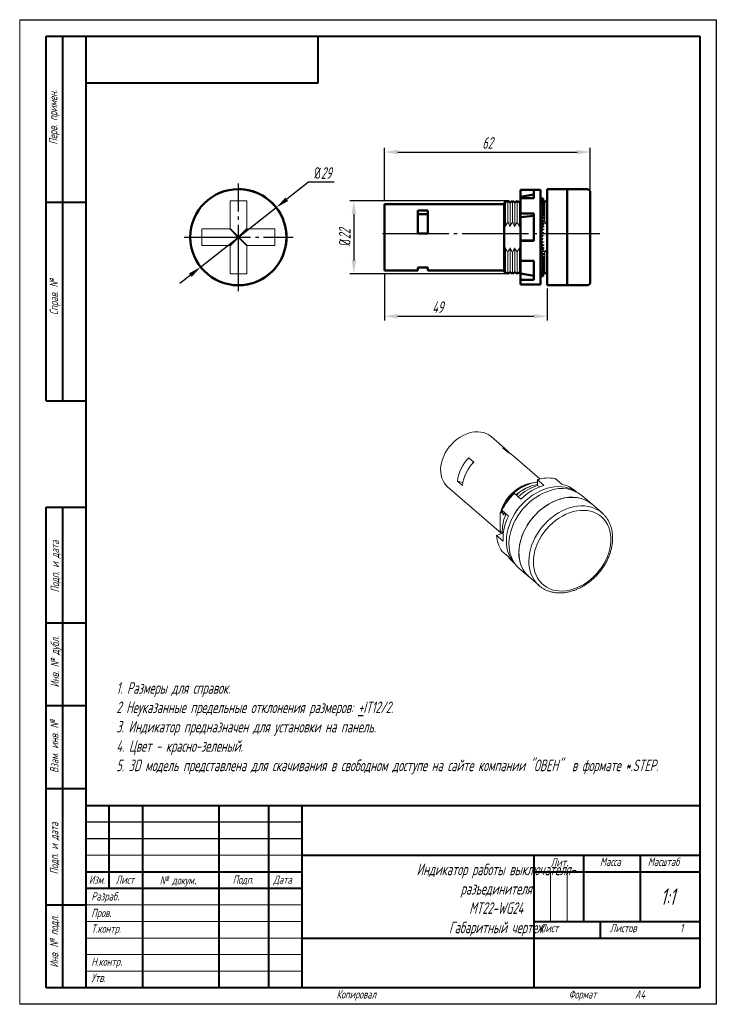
# Model space of a CAD drawing. Header units: millimetres. Extents: x 2381 to 2591, y 1129 to 1426.
import ezdxf

# ---------------------------------------------------------------- set-up
doc = ezdxf.new("R2010")
doc.units = ezdxf.units.MM
doc.linetypes.add('ГОСТ 2.303 5', pattern=[24, 20, -1.5, 1, -1.5])
for name, color, linetype, lineweight in [('text', 7, 'Continuous', 25), ('Оси', 1, 'ГОСТ 2.303 5', 25), ('Основной', 5, 'Continuous', 50), ('РАЗМЕРЫ', 7, 'Continuous', 25), ('ФОРМАТ', 7, 'Continuous', 25), ('ФОРМАТ @ 1', 7, 'Continuous', 25)]:
    doc.layers.add(name, color=color, linetype=linetype, lineweight=lineweight)
doc.styles.add('GOST', font='Gost.shx', dxfattribs={"width": 0.8, "oblique": 15, "height": 3.5})
doc.dimstyles.new('ISO-25', dxfattribs={"dimtxt": 3.5, "dimasz": 4, "dimexe": 1.25, "dimexo": 1, "dimgap": 1, "dimtad": 1, "dimtoh": 1, "dimdec": 1, "dimtxsty": 'GOST', "dimcen": 0, "dimclrd": 256, "dimclrt": 7, "dimadec": 0, "dimazin": 2, "dimtfac": 1, "dimtdec": 1, "dimtmove": 1, "dimatfit": 1, "dimfxl": 0, "dimlwd": -1, "dimarcsym": 0})
doc.dimstyles.get("Standard").update_dxf_attribs({"dimtxt": 3.5, "dimasz": 4, "dimexe": 1.25, "dimexo": 1, "dimgap": 1, "dimtad": 1, "dimdec": 1, "dimrnd": 0.5, "dimtxsty": 'GOST', "dimcen": 0, "dimclrd": 256, "dimclre": 256, "dimclrt": 7, "dimadec": 0, "dimazin": 2, "dimtfac": 1, "dimtdec": 1, "dimtmove": 2, "dimatfit": 1, "dimfxl": 0, "dimtolj": 1, "dimtzin": 0, "dimlwd": -1, "dimlwe": -1, "dimarcsym": 0})

# ---------------------------------------------------------------- blocks, each defined once
blk = doc.blocks.new('*D260')
at = {"layer": 'Defpoints', "color": 0}
for p in [(2458.17, 1369.08), (2435.39, 1351.14)]:
    blk.add_point(p, dxfattribs=at)
at = {"layer": 'РАЗМЕРЫ'}
for p, q in [((2467.87, 1376.72), (2461.32, 1371.55)), ((2475.57, 1376.72), (2467.87, 1376.72)), ((2435.39, 1351.14), (2458.17, 1369.08)), ((2432.25, 1348.66), (2429.1, 1346.19))]:
    blk.add_line(p, q, dxfattribs=at)
for points in [[(2460.9, 1372.08), (2461.73, 1371.03), (2458.17, 1369.08)], [(2432.66, 1348.14), (2431.83, 1349.19), (2435.39, 1351.14)]]:
    blk.add_solid(points, dxfattribs=at)
at = {"layer": 'РАЗМЕРЫ', "color": 7, "insert": (2472.22, 1379.47), "char_height": 3.5, "attachment_point": 5, "style": 'GOST'}
blk.add_mtext('\\A1;{\\Q0;%%c}29', dxfattribs=at)
blk = doc.blocks.new('*D261')
at = {"layer": 'Defpoints', "color": 0}
for p in [(2529.33, 1371.11), (2481.54, 1349.11), (2529.33, 1349.11)]:
    blk.add_point(p, dxfattribs=at)
at = {"layer": 'РАЗМЕРЫ'}
for p, q in [((2528.33, 1371.11), (2480.29, 1371.11)), ((2481.54, 1367.11), (2481.54, 1353.11)), ((2528.33, 1349.11), (2480.29, 1349.11))]:
    blk.add_line(p, q, dxfattribs=at)
for points in [[(2482.21, 1367.11), (2480.88, 1367.11), (2481.54, 1371.11)], [(2480.88, 1353.11), (2482.21, 1353.11), (2481.54, 1349.11)]]:
    blk.add_solid(points, dxfattribs=at)
at = {"layer": 'РАЗМЕРЫ', "color": 7, "insert": (2478.79, 1360.11), "char_height": 3.5, "attachment_point": 5, "rotation": 90, "style": 'GOST'}
blk.add_mtext('\\A1;{\\Q0;%%C}22', dxfattribs=at)
blk = doc.blocks.new('*D262')
at = {"layer": 'Defpoints', "color": 0}
for p in [(2490.83, 1350.11), (2539.83, 1345.61), (2539.83, 1336.27)]:
    blk.add_point(p, dxfattribs=at)
at = {"layer": 'РАЗМЕРЫ'}
for p, q in [((2490.83, 1349.11), (2490.83, 1335.02)), ((2539.83, 1344.61), (2539.83, 1335.02)), ((2494.83, 1336.27), (2535.83, 1336.27))]:
    blk.add_line(p, q, dxfattribs=at)
for points in [[(2494.83, 1336.94), (2494.83, 1335.61), (2490.83, 1336.27)], [(2535.83, 1335.61), (2535.83, 1336.94), (2539.83, 1336.27)]]:
    blk.add_solid(points, dxfattribs=at)
at = {"layer": 'РАЗМЕРЫ', "color": 7, "insert": (2506.83, 1339.02), "char_height": 3.5, "attachment_point": 5, "style": 'GOST'}
blk.add_mtext('\\A1;49', dxfattribs=at)
blk = doc.blocks.new('*D263')
at = {"layer": 'Defpoints', "color": 0}
for p in [(2552.83, 1385.81), (2552.83, 1373.61), (2490.83, 1370.11)]:
    blk.add_point(p, dxfattribs=at)
at = {"layer": 'РАЗМЕРЫ'}
for p, q in [((2490.83, 1371.11), (2490.83, 1387.06)), ((2552.83, 1374.61), (2552.83, 1387.06)), ((2494.83, 1385.81), (2548.83, 1385.81))]:
    blk.add_line(p, q, dxfattribs=at)
for points in [[(2494.83, 1386.47), (2494.83, 1385.14), (2490.83, 1385.81)], [(2548.83, 1385.14), (2548.83, 1386.47), (2552.83, 1385.81)]]:
    blk.add_solid(points, dxfattribs=at)
at = {"layer": 'РАЗМЕРЫ', "color": 7, "insert": (2521.83, 1388.56), "char_height": 3.5, "attachment_point": 5, "style": 'GOST'}
blk.add_mtext('\\A1;62', dxfattribs=at)

msp = doc.modelspace()

# ---------------------------------------------------------------- linework, layer by layer
at = {"layer": 'Оси'}
for p, q in [((2446.73, 1343.84), (2446.73, 1376.33)), ((2490.18, 1361.19), (2555.69, 1361.19)), ((2430.35, 1360.11), (2463.22, 1360.11))]:
    msp.add_line(p, q, dxfattribs=at)
at = {"layer": 'Основной'}
for p, q in [((2535.83, 1374.36), (2531.83, 1374.36)), ((2531.83, 1374.36), (2531.83, 1372.28)), ((2535.83, 1372.99), (2531.83, 1372.28)), ((2531.83, 1371.89), (2531.83, 1372.28)), ((2537.83, 1374.36), (2535.83, 1374.36)), ((2535.83, 1371.89), (2535.83, 1374.36)), ((2537.83, 1374.36), (2537.83, 1345.86)), ((2545.83, 1374.61), (2539.83, 1374.61)), ((2539.83, 1345.61), (2539.83, 1374.61)), ((2551.83, 1374.61), (2545.83, 1374.61)), ((2545.83, 1360.13), (2545.83, 1374.61)), ((2545.83, 1345.61), (2545.83, 1374.61)), ((2552.83, 1360.13), (2552.83, 1373.61)), ((2526.83, 1370.11), (2490.83, 1370.11)), ((2490.83, 1350.11), (2490.83, 1370.11)), ((2527.23, 1370.61), (2526.83, 1370.61)), ((2526.83, 1370.61), (2526.83, 1363.31)), ((2527.93, 1371.11), (2527.23, 1370.61)), ((2528.63, 1370.61), (2527.93, 1371.11)), ((2529.33, 1371.11), (2528.63, 1370.61)), ((2530.03, 1370.61), (2529.33, 1371.11)), ((2530.73, 1371.11), (2530.03, 1370.61)), ((2531.43, 1370.61), (2530.73, 1371.11)), ((2531.83, 1370.89), (2531.43, 1370.61)), ((2531.83, 1371.89), (2531.83, 1367.23)), ((2535.83, 1371.89), (2531.83, 1371.89)), ((2538.52, 1371.81), (2537.83, 1371.81)), ((2538.63, 1371.81), (2537.84, 1371.8)), ((2538.52, 1371.81), (2538.63, 1371.81)), ((2538.63, 1371.77), (2538.63, 1371.64)), ((2538.63, 1371.64), (2538.63, 1371.43)), ((2538.63, 1371.43), (2538.63, 1371.14)), ((2538.63, 1371.14), (2538.63, 1370.76)), ((2539.13, 1371.11), (2538.63, 1370.75)), ((2538.63, 1370.76), (2538.63, 1370.32)), ((2538.63, 1370.32), (2538.63, 1369.79)), ((2538.63, 1369.79), (2538.63, 1369.2)), ((2538.63, 1369.2), (2538.63, 1368.54)), ((2539.83, 1370.61), (2539.13, 1371.11)), ((2500.83, 1368.16), (2500.83, 1361.23)), ((2503.83, 1368.16), (2500.83, 1368.16)), ((2503.83, 1367.07), (2500.83, 1367.07)), ((2503.83, 1361.23), (2503.83, 1368.16)), ((2535.83, 1367.23), (2531.83, 1367.23)), ((2531.83, 1367.23), (2531.83, 1366.2)), ((2535.83, 1366.56), (2531.83, 1366.2)), ((2531.83, 1359.21), (2531.83, 1366.2)), ((2535.83, 1359.06), (2535.83, 1367.23)), ((2538.63, 1368.54), (2538.63, 1367.83)), ((2538.63, 1367.83), (2538.63, 1367.13)), ((2538.63, 1367.05), (2538.63, 1366.43)), ((2538.63, 1366.23), (2538.63, 1365.68)), ((2526.83, 1363.31), (2526.83, 1360.11)), ((2538.43, 1364.71), (2538.43, 1364.59)), ((2538.43, 1363.89), (2538.43, 1363.64)), ((2538.63, 1365.36), (2538.63, 1364.89)), ((2538.63, 1364.46), (2538.63, 1364.06)), ((2538.63, 1363.52), (2538.63, 1363.17)), ((2500.83, 1361.23), (2503.83, 1361.23)), ((2538.63, 1362.56), (2538.63, 1362.31)), ((2538.63, 1361.58), (2538.63, 1361.43)), ((2538.63, 1360.59), (2538.63, 1360.54)), ((2526.83, 1360.11), (2526.83, 1356.91)), ((2535.83, 1359.16), (2531.83, 1359.21)), ((2531.83, 1359.06), (2531.83, 1359.21)), ((2531.83, 1359.06), (2531.83, 1352.98)), ((2535.83, 1359.06), (2531.83, 1359.06)), ((2538.63, 1359.6), (2538.63, 1359.65)), ((2538.63, 1358.61), (2538.63, 1358.76)), ((2538.63, 1357.63), (2538.63, 1357.88)), ((2545.83, 1345.61), (2545.83, 1360.13)), ((2552.83, 1346.61), (2552.83, 1360.13)), ((2526.83, 1356.91), (2526.83, 1349.61)), ((2538.63, 1356.67), (2538.63, 1357.02)), ((2538.63, 1355.73), (2538.63, 1356.13)), ((2538.63, 1354.83), (2538.63, 1355.3)), ((2538.63, 1353.96), (2538.63, 1354.52)), ((2535.83, 1352.98), (2531.83, 1352.98)), ((2531.83, 1352.98), (2531.83, 1349.13)), ((2535.83, 1352.98), (2535.83, 1347.28)), ((2538.63, 1353.14), (2538.63, 1353.77)), ((2538.63, 1352.37), (2538.63, 1353.07)), ((2538.63, 1351.65), (2538.63, 1352.37)), ((2538.63, 1351), (2538.63, 1351.65)), ((2490.83, 1350.11), (2500.83, 1350.11)), ((2500.83, 1350.94), (2500.83, 1350.11)), ((2503.83, 1350.94), (2500.83, 1350.94)), ((2503.83, 1350.11), (2503.83, 1350.94)), ((2503.83, 1350.11), (2526.83, 1350.11)), ((2526.83, 1349.61), (2527.23, 1349.61)), ((2527.23, 1349.61), (2527.93, 1349.11)), ((2527.93, 1349.11), (2528.63, 1349.61)), ((2528.63, 1349.61), (2529.33, 1349.11)), ((2529.33, 1349.11), (2530.03, 1349.61)), ((2530.03, 1349.61), (2530.73, 1349.11)), ((2530.73, 1349.11), (2531.43, 1349.61)), ((2531.43, 1349.61), (2531.83, 1349.32)), ((2535.83, 1348.5), (2531.83, 1349.13)), ((2531.83, 1347.28), (2531.83, 1349.13)), ((2537.83, 1348.41), (2538.51, 1348.41)), ((2537.84, 1348.42), (2538.63, 1348.41)), ((2538.63, 1350.41), (2538.63, 1351)), ((2538.63, 1349.89), (2538.63, 1350.41)), ((2538.63, 1349.44), (2538.63, 1349.89)), ((2538.63, 1349.47), (2539.13, 1349.11)), ((2538.63, 1349.07), (2538.63, 1349.44)), ((2538.63, 1348.78), (2538.63, 1349.07)), ((2538.63, 1348.57), (2538.63, 1348.78)), ((2538.63, 1348.45), (2538.63, 1348.57)), ((2538.63, 1348.41), (2538.63, 1348.45)), ((2539.13, 1349.11), (2539.83, 1349.61)), ((2535.83, 1347.28), (2531.83, 1347.28)), ((2531.83, 1347.28), (2531.83, 1345.86)), ((2535.83, 1345.86), (2531.83, 1345.86)), ((2535.83, 1345.86), (2537.83, 1345.86)), ((2539.83, 1345.61), (2545.83, 1345.61)), ((2545.83, 1345.61), (2551.83, 1345.61))]:
    msp.add_line(p, q, dxfattribs=at)
at = {"layer": 'Основной', "lineweight": 20}
for p, q in [((2449.23, 1371.11), (2444.23, 1371.11)), ((2444.23, 1371.11), (2444.23, 1362.71)), ((2449.23, 1362.71), (2449.23, 1371.11)), ((2527.23, 1370.61), (2527.23, 1363.31)), ((2527.93, 1371.11), (2527.93, 1364.69)), ((2528.63, 1370.61), (2528.63, 1363.31)), ((2529.33, 1371.11), (2529.33, 1364.69)), ((2530.03, 1370.61), (2530.03, 1363.31)), ((2530.73, 1371.11), (2530.73, 1364.69)), ((2531.43, 1370.61), (2531.43, 1363.31)), ((2537.84, 1371.8), (2538.63, 1371.77)), ((2538.63, 1371.77), (2537.84, 1371.71)), ((2537.84, 1371.71), (2538.63, 1371.64)), ((2538.63, 1371.64), (2537.84, 1371.54)), ((2537.84, 1371.54), (2538.63, 1371.43)), ((2538.63, 1371.43), (2537.84, 1371.29)), ((2537.84, 1371.29), (2538.63, 1371.14)), ((2538.63, 1371.14), (2537.84, 1370.96)), ((2537.84, 1370.96), (2538.63, 1370.76)), ((2538.63, 1370.76), (2537.84, 1370.55)), ((2537.84, 1370.55), (2538.63, 1370.32)), ((2538.63, 1370.32), (2537.84, 1370.06)), ((2537.84, 1370.06), (2538.63, 1369.79)), ((2538.63, 1369.79), (2537.84, 1369.51)), ((2537.84, 1369.51), (2538.63, 1369.2)), ((2538.63, 1369.2), (2537.84, 1368.88)), ((2539.13, 1371.11), (2539.13, 1364.69)), ((2537.84, 1368.88), (2538.63, 1368.54)), ((2538.63, 1368.54), (2537.84, 1368.19)), ((2537.84, 1368.19), (2538.63, 1367.83)), ((2538.63, 1367.83), (2537.84, 1367.45)), ((2537.84, 1367.45), (2538.63, 1367.05)), ((2538.63, 1367.05), (2537.84, 1366.65)), ((2537.84, 1366.65), (2538.63, 1366.23)), ((2538.63, 1366.23), (2537.84, 1365.8)), ((2526.83, 1363.31), (2527.23, 1363.31)), ((2531.43, 1363.31), (2531.83, 1364.1)), ((2537.84, 1365.8), (2538.63, 1365.36)), ((2538.63, 1365.36), (2537.84, 1364.91)), ((2537.84, 1364.91), (2538.63, 1364.46)), ((2538.63, 1364.46), (2537.84, 1363.99)), ((2537.84, 1363.99), (2538.63, 1363.52)), ((2538.63, 1363.52), (2537.84, 1363.04)), ((2538.18, 1363.81), (2538.2, 1363.78)), ((2538.56, 1363.56), (2539.13, 1364.69)), ((2444.13, 1362.61), (2435.73, 1362.61)), ((2435.73, 1362.61), (2435.73, 1357.61)), ((2446.61, 1360.11), (2444.13, 1362.61)), ((2444.23, 1362.71), (2446.73, 1360.23)), ((2446.73, 1360.23), (2449.23, 1362.71)), ((2449.33, 1362.61), (2446.85, 1360.11)), ((2457.73, 1362.61), (2449.33, 1362.61)), ((2457.73, 1357.61), (2457.73, 1362.61)), ((2537.84, 1363.04), (2538.63, 1362.56)), ((2538.63, 1362.56), (2537.84, 1362.07)), ((2537.84, 1362.07), (2538.63, 1361.58)), ((2538.63, 1361.58), (2537.84, 1361.08)), ((2537.84, 1361.08), (2538.63, 1360.59)), ((2538.63, 1360.59), (2537.84, 1360.09)), ((2435.73, 1357.61), (2444.13, 1357.61)), ((2444.13, 1357.61), (2446.61, 1360.11)), ((2446.73, 1359.99), (2444.23, 1357.51)), ((2444.23, 1357.51), (2444.23, 1349.11)), ((2449.23, 1357.51), (2446.73, 1359.99)), ((2446.85, 1360.11), (2449.33, 1357.61)), ((2449.23, 1349.11), (2449.23, 1357.51)), ((2449.33, 1357.61), (2457.73, 1357.61)), ((2537.84, 1360.09), (2538.63, 1359.6)), ((2537.92, 1360.09), (2537.84, 1360.09)), ((2538.63, 1359.6), (2537.84, 1359.1)), ((2537.84, 1359.1), (2538.63, 1358.61)), ((2538.63, 1358.61), (2537.84, 1358.12)), ((2537.84, 1358.12), (2538.63, 1357.63)), ((2538.63, 1357.63), (2537.84, 1357.14)), ((2527.23, 1356.91), (2526.83, 1356.91)), ((2527.23, 1356.91), (2527.23, 1349.61)), ((2527.93, 1355.53), (2527.93, 1349.11)), ((2528.63, 1356.91), (2528.63, 1349.61)), ((2529.33, 1355.53), (2529.33, 1349.11)), ((2530.03, 1356.91), (2530.03, 1349.61)), ((2530.73, 1355.53), (2530.73, 1349.11)), ((2531.83, 1356.11), (2531.43, 1356.91)), ((2531.43, 1356.91), (2531.43, 1349.61)), ((2537.84, 1357.14), (2538.63, 1356.67)), ((2538.63, 1356.67), (2537.84, 1356.2)), ((2537.84, 1356.2), (2538.63, 1355.73)), ((2538.63, 1355.73), (2537.84, 1355.27)), ((2537.84, 1355.27), (2538.63, 1354.83)), ((2538.63, 1354.83), (2537.84, 1354.39)), ((2537.84, 1354.39), (2538.63, 1353.96)), ((2538.43, 1356.54), (2538.43, 1356.3)), ((2538.43, 1355.6), (2538.43, 1355.48)), ((2539.13, 1355.53), (2539.13, 1349.11)), ((2538.63, 1353.96), (2537.84, 1353.54)), ((2537.84, 1353.54), (2538.63, 1353.14)), ((2538.63, 1353.14), (2537.84, 1352.75)), ((2537.84, 1352.75), (2538.63, 1352.37)), ((2538.63, 1352.37), (2537.84, 1352)), ((2537.84, 1352), (2538.63, 1351.65)), ((2538.63, 1351.65), (2537.84, 1351.32)), ((2444.23, 1349.11), (2449.23, 1349.11)), ((2537.84, 1351.32), (2538.63, 1351)), ((2538.63, 1351), (2537.84, 1350.69)), ((2537.84, 1350.69), (2538.63, 1350.41)), ((2538.63, 1350.41), (2537.84, 1350.14)), ((2537.84, 1350.14), (2538.63, 1349.89)), ((2538.63, 1349.89), (2537.84, 1349.65)), ((2537.84, 1349.65), (2538.63, 1349.44)), ((2538.63, 1349.44), (2537.84, 1349.25)), ((2537.84, 1349.25), (2538.63, 1349.07)), ((2538.63, 1349.07), (2537.84, 1348.92)), ((2537.84, 1348.92), (2538.63, 1348.78)), ((2538.63, 1348.78), (2537.84, 1348.67)), ((2537.84, 1348.67), (2538.63, 1348.57)), ((2538.63, 1348.57), (2537.84, 1348.5)), ((2537.84, 1348.5), (2538.63, 1348.45)), ((2538.63, 1348.45), (2537.84, 1348.42)), ((2527.91, 1295.63), (2522.91, 1299.96)), ((2526.5, 1296.53), (2528, 1295.23)), ((2517.72, 1292.26), (2516.22, 1293.56)), ((2517.52, 1292.43), (2517.09, 1291.57)), ((2537.65, 1287.2), (2529.41, 1294.34)), ((2512.76, 1286.56), (2514.26, 1285.26)), ((2512.76, 1286.56), (2514.38, 1286.09)), ((2514.39, 1286.1), (2514.38, 1286.09)), ((2514.38, 1286.09), (2514.38, 1286.09)), ((2538.86, 1285.26), (2536.86, 1286.99)), ((2536.86, 1286.99), (2536.86, 1285.2)), ((2544.23, 1285.58), (2542.23, 1287.31)), ((2509.82, 1284.85), (2526, 1270.83)), ((2534.09, 1285.59), (2533.77, 1285.47)), ((2534.79, 1284.99), (2534.47, 1284.87)), ((2537.59, 1284.79), (2536.86, 1285.2)), ((2548.67, 1283.28), (2548.19, 1283.69)), ((2531.92, 1281.12), (2529.92, 1282.86)), ((2553.35, 1279.55), (2550.35, 1282.15)), ((2525.9, 1276.92), (2526.21, 1277.71)), ((2528.17, 1276.01), (2526.17, 1277.74)), ((2526.3, 1277.63), (2526.6, 1276.31)), ((2526.88, 1277.13), (2526.6, 1276.31)), ((2556.35, 1276.95), (2553.35, 1279.55)), ((2525.7, 1277.09), (2525.9, 1276.92)), ((2525.7, 1277.09), (2525.7, 1274.32)), ((2525.7, 1274.32), (2525.7, 1271.54)), ((2526.6, 1276.31), (2526.91, 1277.1)), ((2527, 1277.03), (2527.22, 1276.05)), ((2556.3, 1277), (2556.35, 1276.95)), ((2525.9, 1271.37), (2525.7, 1271.54)), ((2525.7, 1271.54), (2526.05, 1270.73)), ((2526.05, 1270.74), (2525.9, 1271.37)), ((2524.55, 1270.19), (2526.31, 1270.83)), ((2526.55, 1268.46), (2524.55, 1270.19)), ((2526.59, 1270.43), (2526.31, 1270.83)), ((2528.17, 1263.66), (2526.17, 1265.4)), ((2529.53, 1262.15), (2530.01, 1261.73)), ((2531.37, 1260.23), (2534.37, 1257.63)), ((2534.37, 1257.63), (2537.37, 1255.03)), ((2537.37, 1255.03), (2537.33, 1255.07))]:
    msp.add_line(p, q, dxfattribs=at)
at = {"layer": 'Основной', "lineweight": 20, "flags": 128}
for points in [[(2509.82, 1284.85), (2509.38, 1285.26), (2508.86, 1285.91), (2508.43, 1286.64), (2508.1, 1287.43), (2507.86, 1288.29), (2507.73, 1289.2), (2507.71, 1290.15), (2507.78, 1291.12), (2507.97, 1292.11), (2508.25, 1293.1), (2508.64, 1294.09), (2509.11, 1295.05), (2509.68, 1295.98), (2510.32, 1296.87), (2511.04, 1297.7), (2511.83, 1298.47), (2512.67, 1299.17), (2513.55, 1299.78), (2514.47, 1300.31), (2515.41, 1300.74), (2516.36, 1301.07)], [(2548.51, 1283.36), (2548.05, 1283.65), (2547.18, 1284.1), (2546.25, 1284.46), (2545.26, 1284.71), (2544.23, 1284.86), (2543.16, 1284.9), (2542.07, 1284.83), (2540.95, 1284.66), (2539.83, 1284.39), (2538.71, 1284.01), (2537.6, 1283.53), (2536.5, 1282.96), (2535.44, 1282.3), (2534.41, 1281.55), (2533.42, 1280.72), (2532.49, 1279.83), (2531.62, 1278.86), (2530.82, 1277.84), (2530.1, 1276.78), (2529.45, 1275.67), (2528.89, 1274.54), (2528.42, 1273.38), (2528.05, 1272.21), (2527.77, 1271.04), (2527.6, 1269.88), (2527.52, 1268.74), (2527.55, 1267.63), (2527.68, 1266.55), (2527.91, 1265.52), (2528.24, 1264.54), (2528.67, 1263.62), (2529.19, 1262.78), (2529.8, 1262.01), (2529.91, 1261.88)], [(2531.37, 1260.23), (2531.3, 1260.28), (2530.6, 1260.98), (2529.99, 1261.77), (2529.46, 1262.63), (2529.03, 1263.57), (2528.7, 1264.56), (2528.46, 1265.62), (2528.33, 1266.71), (2528.31, 1267.85), (2528.39, 1269.01), (2528.57, 1270.19), (2528.85, 1271.38), (2529.23, 1272.57), (2529.71, 1273.75), (2530.28, 1274.9), (2530.94, 1276.03), (2531.69, 1277.11), (2532.5, 1278.14), (2533.39, 1279.12), (2534.34, 1280.03), (2535.34, 1280.87), (2536.39, 1281.63), (2537.47, 1282.3), (2538.59, 1282.88), (2539.72, 1283.36), (2540.86, 1283.75)], [(2531.31, 1264.99), (2531.36, 1266.14), (2531.52, 1267.32), (2531.78, 1268.51), (2532.14, 1269.7), (2532.59, 1270.88), (2533.14, 1272.04), (2533.78, 1273.17), (2534.51, 1274.26), (2535.31, 1275.31), (2536.18, 1276.3), (2537.11, 1277.23), (2538.1, 1278.09), (2539.14, 1278.86), (2540.22, 1279.56), (2541.33, 1280.16), (2542.46, 1280.66), (2543.6, 1281.07), (2544.74, 1281.37), (2545.88, 1281.57), (2546.99, 1281.65), (2548.09, 1281.63), (2549.14, 1281.51), (2550.16, 1281.27), (2551.12, 1280.93), (2552.02, 1280.49), (2552.86, 1279.95), (2553.35, 1279.55)], [(2534.37, 1257.63), (2534.3, 1257.69), (2533.6, 1258.39), (2532.99, 1259.17), (2532.46, 1260.03), (2532.03, 1260.97), (2531.7, 1261.97), (2531.46, 1263.02), (2531.33, 1264.12), (2531.31, 1265.25), (2531.39, 1266.41), (2531.57, 1267.6), (2531.85, 1268.78), (2532.23, 1269.97), (2532.71, 1271.15), (2533.28, 1272.3), (2533.94, 1273.43), (2534.69, 1274.51), (2535.5, 1275.55), (2536.39, 1276.52), (2537.34, 1277.44), (2538.34, 1278.27), (2539.39, 1279.03), (2540.47, 1279.7), (2541.59, 1280.28), (2542.72, 1280.77), (2543.86, 1281.15)], [(2534.31, 1262.39), (2534.36, 1263.54), (2534.52, 1264.72), (2534.78, 1265.91), (2535.14, 1267.1), (2535.59, 1268.28), (2536.14, 1269.44), (2536.78, 1270.57), (2537.51, 1271.67), (2538.31, 1272.71), (2539.18, 1273.7), (2540.11, 1274.63), (2541.1, 1275.49), (2542.14, 1276.27), (2543.22, 1276.96), (2544.33, 1277.56), (2545.46, 1278.06), (2546.6, 1278.47), (2547.74, 1278.77), (2548.88, 1278.97), (2549.99, 1279.06), (2551.09, 1279.04), (2552.14, 1278.91), (2553.16, 1278.67), (2554.12, 1278.33), (2555.02, 1277.89), (2555.86, 1277.35), (2556.3, 1277)], [(2535.67, 1262.2), (2535.72, 1263.31), (2535.88, 1264.44), (2536.14, 1265.58), (2536.49, 1266.72), (2536.94, 1267.85), (2537.48, 1268.96), (2538.11, 1270.04), (2538.82, 1271.08), (2539.61, 1272.07), (2540.46, 1273), (2541.38, 1273.87), (2542.34, 1274.67), (2543.35, 1275.38), (2544.4, 1276.01), (2545.47, 1276.55), (2546.56, 1276.99), (2547.66, 1277.33), (2548.75, 1277.57), (2549.83, 1277.7), (2550.89, 1277.72), (2551.92, 1277.64), (2552.91, 1277.45), (2553.85, 1277.16), (2554.73, 1276.76), (2555.55, 1276.27), (2556.29, 1275.68), (2556.96, 1275.01), (2557.54, 1274.25), (2558.04, 1273.41), (2558.44, 1272.51), (2558.74, 1271.54), (2558.94, 1270.52), (2559.04, 1269.46), (2559.04, 1268.36), (2558.94, 1267.24), (2558.73, 1266.11), (2558.42, 1264.96), (2558.02, 1263.83), (2557.52, 1262.71), (2556.94, 1261.61), (2556.27, 1260.55), (2555.52, 1259.54), (2554.7, 1258.57), (2553.81, 1257.67), (2552.87, 1256.84), (2551.88, 1256.08), (2550.85, 1255.41), (2549.79, 1254.82), (2548.71, 1254.33), (2547.62, 1253.94), (2546.52, 1253.65), (2545.43, 1253.47), (2544.36, 1253.39), (2543.32, 1253.42), (2542.31, 1253.56), (2541.34, 1253.8), (2540.43, 1254.14), (2539.58, 1254.59), (2538.8, 1255.13), (2538.09, 1255.76), (2537.46, 1256.48), (2536.92, 1257.28), (2536.48, 1258.15), (2536.13, 1259.09), (2535.87, 1260.08), (2535.72, 1261.12), (2535.67, 1262.2)]]:
    msp.add_lwpolyline(points, dxfattribs=at)
at = {"layer": 'Основной'}
msp.add_circle((2446.73, 1360.11), 14.5, dxfattribs=at)
for centre, radius, start, end in [((2446.73, 1360.11), 14.5, 90, 179.9057), ((2446.73, 1360.11), 14.5, 269.9057, 90), ((2551.83, 1373.61), 1, 0, 90), ((2551.83, 1346.61), 1, 270, 0)]:
    msp.add_arc(centre, radius, start, end, dxfattribs=at)
at = {"layer": 'Основной', "lineweight": 20}
for centre, radius, start, end in [((2518.63, 1294.55), 6.9, 51.6881, 109.2192), ((2524.19, 1291.35), 5.67, 39.0239, 65.9632), ((2525.68, 1290.02), 5.7, 49.142, 65.9309), ((2524.82, 1284.95), 12.17, 134.9543, 172.3867), ((2526.32, 1283.65), 12.17, 134.9543, 172.3867), ((2537.85, 1273.71), 12.61, 94.5032, 164.4485), ((2538.72, 1273.01), 13.35, 97.9897, 156.8365), ((2540.21, 1275.99), 11.5, 79.8874, 106.945), ((2538.71, 1273.04), 13.38, 111.6475, 163.1467), ((2539.03, 1273.07), 12.64, 111.109, 132.5839), ((2539.05, 1273.38), 12.35, 100.2102, 133.5969), ((2541.08, 1271.4), 14.42, 106.9886, 133.7095), ((2543.77, 1269.15), 16.85, 106.939, 134.682), ((2544.16, 1274.32), 9.99, 51.6441, 109.2632), ((2542.7, 1277.27), 8.45, 49.448, 79.5234), ((2542.94, 1269.38), 18.73, 134.022, 153.5212), ((2547.16, 1271.72), 9.99, 51.6441, 109.2632), ((2538.8, 1271.46), 12.51, 155.4527, 182.8894), ((2541.25, 1269.25), 14.72, 152.6865, 183.0695), ((2534.17, 1270.77), 9.63, 183.4229, 213.8954), ((2534.84, 1268.27), 8.11, 214.647, 229.0755), ((2540.79, 1264.62), 9.49, 177.7903, 227.4442), ((2543.8, 1262.02), 9.5, 177.8028, 227.0545)]:
    msp.add_arc(centre, radius, start, end, dxfattribs=at)
for major_axis, ratio, start_param, end_param in [((16.71, 10.1), 0.171915, 1.479192, 1.490561), ((16.67, 9.89), 0.21072, 1.458298, 1.46403), ((16.79, 10.46), 0.056639, 1.535543, 1.577998), ((16.8, 10.5), 0.018451, 1.559272, 1.601727), ((16.77, 10.38), 0.094913, 1.512142, 1.547313), ((16.75, 10.26), 0.133323, 1.489304, 1.519401), ((16.8, -10.49), 0.01971, 4.682244, 4.724699), ((16.79, -10.45), 0.0579, 4.705965, 4.748421), ((16.77, -10.38), 0.096177, 4.736801, 4.771807), ((16.75, -10.26), 0.134592, 4.764696, 4.794622), ((16.71, -10.09), 0.173191, 4.79037, 4.804702), ((16.67, -9.89), 0.212004, 4.816859, 4.825553)]:
    msp.add_ellipse((2538.63, 1360.11), major_axis=major_axis, ratio=ratio, start_param=start_param, end_param=end_param, dxfattribs=at)
for points in [[(2527.23, 1363.31), (2527.43, 1363.79), (2527.67, 1364.25), (2527.93, 1364.69)], [(2527.93, 1364.69), (2528.19, 1364.24), (2528.43, 1363.78), (2528.63, 1363.31)], [(2528.63, 1363.31), (2528.83, 1363.79), (2529.07, 1364.25), (2529.33, 1364.69)], [(2529.33, 1364.69), (2529.59, 1364.24), (2529.83, 1363.78), (2530.03, 1363.31)], [(2530.03, 1363.31), (2530.23, 1363.79), (2530.47, 1364.25), (2530.73, 1364.69)], [(2530.73, 1364.69), (2530.99, 1364.24), (2531.23, 1363.78), (2531.43, 1363.31)], [(2539.13, 1364.69), (2539.39, 1364.24), (2539.63, 1363.78), (2539.83, 1363.31)], [(2527.93, 1355.53), (2527.67, 1355.97), (2527.43, 1356.43), (2527.23, 1356.91)], [(2528.63, 1356.91), (2528.43, 1356.43), (2528.19, 1355.97), (2527.93, 1355.53)], [(2529.33, 1355.53), (2529.07, 1355.97), (2528.83, 1356.43), (2528.63, 1356.91)], [(2530.03, 1356.91), (2529.83, 1356.43), (2529.59, 1355.97), (2529.33, 1355.53)], [(2530.73, 1355.53), (2530.47, 1355.97), (2530.23, 1356.43), (2530.03, 1356.91)], [(2531.43, 1356.91), (2531.23, 1356.43), (2530.99, 1355.97), (2530.73, 1355.53)], [(2539.83, 1356.91), (2539.63, 1356.43), (2539.39, 1355.97), (2539.13, 1355.53)]]:
    msp.add_open_spline(points, degree=3, dxfattribs=at)
for points, knots in [([(2539.13, 1355.53), (2539.11, 1355.56), (2538.9, 1355.92), (2538.73, 1356.29), (2538.57, 1356.63)], [0, 0, 0, 0, 0.101444, 1, 1, 1, 1]), ([(2537.33, 1255.08), (2537.37, 1255.04), (2537.64, 1254.78), (2538.21, 1254.37), (2539.03, 1253.88), (2539.92, 1253.48), (2540.85, 1253.17), (2541.82, 1252.95), (2542.84, 1252.83), (2543.88, 1252.81), (2544.95, 1252.88), (2546.03, 1253.05), (2547.12, 1253.32), (2548.21, 1253.68), (2549.28, 1254.13), (2550.34, 1254.66), (2551.37, 1255.28), (2552.37, 1255.98), (2553.33, 1256.75), (2554.24, 1257.59), (2555.1, 1258.49), (2555.9, 1259.45), (2556.63, 1260.45), (2557.29, 1261.5), (2557.87, 1262.57), (2558.38, 1263.68), (2558.8, 1264.8), (2559.13, 1265.93), (2559.37, 1267.06), (2559.52, 1268.19), (2559.57, 1269.3), (2559.53, 1270.39), (2559.39, 1271.44), (2559.16, 1272.46), (2558.84, 1273.43), (2558.43, 1274.34), (2557.93, 1275.18), (2557.35, 1275.96), (2556.8, 1276.56), (2556.43, 1276.88), (2556.29, 1276.99)], [0, 0, 0, 0, 0.004823, 0.031532, 0.058231, 0.084958, 0.111748, 0.138625, 0.165605, 0.192687, 0.219865, 0.247123, 0.274445, 0.301813, 0.329212, 0.35663, 0.384058, 0.41149, 0.438924, 0.466358, 0.493794, 0.521233, 0.548677, 0.576127, 0.603584, 0.631052, 0.658528, 0.686012, 0.713499, 0.740979, 0.768442, 0.795872, 0.82325, 0.850556, 0.877769, 0.904875, 0.931866, 0.958746, 0.985535, 1, 1, 1, 1])]:
    msp.add_open_spline(points, degree=3, knots=knots, dxfattribs=at)
at = {"layer": 'ФОРМАТ', "lineweight": 0}
msp.add_line((2380.81, 1425.73), (2380.81, 1128.73), dxfattribs=at)
at = {"layer": 'ФОРМАТ', "ltscale": 5}
msp.add_line((2380.81, 1425.73), (2590.81, 1425.73), dxfattribs=at)
at = {"layer": 'ФОРМАТ', "linetype": 'ByBlock', "ltscale": 5}
for p, q in [((2590.81, 1425.73), (2590.81, 1128.73)), ((2590.81, 1128.73), (2380.81, 1128.73))]:
    msp.add_line(p, q, dxfattribs=at)
at = {"layer": 'ФОРМАТ', "lineweight": 40}
for p, q in [((2388.81, 1310.73), (2388.81, 1420.73)), ((2388.81, 1310.73), (2388.81, 1420.73)), ((2393.81, 1310.73), (2393.81, 1420.73)), ((2393.81, 1310.73), (2393.81, 1420.73)), ((2470.81, 1406.73), (2470.81, 1420.73)), ((2400.81, 1406.73), (2470.81, 1406.73)), ((2388.81, 1370.73), (2400.81, 1370.73)), ((2388.81, 1310.73), (2400.81, 1310.73)), ((2388.81, 1133.73), (2388.81, 1278.73)), ((2388.81, 1278.73), (2400.81, 1278.73)), ((2393.81, 1133.73), (2393.81, 1278.73)), ((2400.81, 1243.73), (2388.81, 1243.73)), ((2400.81, 1218.73), (2388.81, 1218.73)), ((2400.81, 1193.73), (2388.81, 1193.73)), ((2400.81, 1188.73), (2585.81, 1188.73)), ((2407.81, 1163.73), (2407.81, 1188.73)), ((2417.81, 1188.73), (2417.81, 1133.73)), ((2440.81, 1188.73), (2440.81, 1133.73)), ((2455.81, 1188.73), (2455.81, 1133.73)), ((2465.81, 1188.73), (2465.81, 1133.73)), ((2465.81, 1173.73), (2585.81, 1173.73)), ((2535.81, 1173.73), (2535.81, 1133.73)), ((2550.81, 1173.73), (2550.81, 1153.73)), ((2567.81, 1173.73), (2567.81, 1153.73)), ((2400.81, 1168.73), (2465.81, 1168.73)), ((2535.81, 1168.73), (2585.81, 1168.73)), ((2400.81, 1163.73), (2465.81, 1163.73)), ((2388.81, 1158.73), (2400.81, 1158.73)), ((2535.81, 1153.73), (2585.81, 1153.73)), ((2555.81, 1153.73), (2555.81, 1148.73)), ((2465.81, 1148.73), (2585.81, 1148.73))]:
    msp.add_line(p, q, dxfattribs=at)
at = {"layer": 'ФОРМАТ', "lineweight": 40, "ltscale": 5}
for p, q in [((2388.81, 1420.73), (2585.81, 1420.73)), ((2400.81, 1133.73), (2400.81, 1420.73)), ((2585.81, 1420.73), (2585.81, 1133.73)), ((2585.81, 1133.73), (2388.81, 1133.73))]:
    msp.add_line(p, q, dxfattribs=at)
at = {"layer": 'ФОРМАТ'}
for p, q in [((2400.81, 1370.73), (2388.81, 1370.73)), ((2400.81, 1183.73), (2465.81, 1183.73)), ((2400.81, 1178.73), (2465.81, 1178.73))]:
    msp.add_line(p, q, dxfattribs=at)
at = {"layer": 'ФОРМАТ', "linetype": 'Continuous', "lineweight": 0}
for p, q in [((2400.81, 1173.73), (2465.81, 1173.73)), ((2540.81, 1168.73), (2540.81, 1153.73)), ((2545.81, 1168.73), (2545.81, 1153.73)), ((2400.81, 1158.73), (2465.81, 1158.73)), ((2400.81, 1153.73), (2465.81, 1153.73)), ((2400.81, 1148.73), (2465.81, 1148.73)), ((2400.81, 1143.73), (2465.81, 1143.73)), ((2400.81, 1138.73), (2465.81, 1138.73))]:
    msp.add_line(p, q, dxfattribs=at)
at = {"layer": 'ФОРМАТ', "linetype": 'Continuous'}
msp.add_line((2388.81, 1133.73), (2400.81, 1133.73), dxfattribs=at)

# ---------------------------------------------------------------- texts
at = {"layer": 'text', "ltscale": 100, "insert": (2409.92, 1225.89), "char_height": 3.5, "width": 178.5111, "attachment_point": 1, "style": 'GOST'}
msp.add_mtext('1. Размеры для справок.\\P2 Неуказанные предельные отклонения размеров: {\\L+}IT12/2.\\P3. Индикатор предназначен для установки на панель.\\P4. Цвет - красно-зеленый.\\P5. 3D модель представлена для скачивания в свободном доступе на сайте компании "ОВЕН"  в формате *.STEP.', dxfattribs=at)
at = {"layer": 'ФОРМАТ', "char_height": 2.5, "attachment_point": 1, "rotation": 90, "style": 'GOST'}
for s, insert in [('{\\Q15;\\W0.8;Перв. примен\\W0.965;.}', (2389.64, 1388.05)), ('Справ. №', (2389.86, 1336.66)), ('{\\Q15;\\W0.8;Подп. и дата}', (2390.16, 1252.98)), ('Инв. № {\\Fgost_au|c204;дубл.}', (2390.15, 1224.32)), ('Взам. инв. №', (2389.99, 1198.51)), ('{\\Q15;\\W0.8;Подп. и дата}', (2389.93, 1167.93)), ('Инв. № {\\Fgost_au|c204;подл\\W0.965;.}', (2389.93, 1139.8))]:
    msp.add_mtext(s, dxfattribs=dict(at, insert=insert))
at = {"layer": 'ФОРМАТ', "attachment_point": 1, "style": 'GOST'}
for s, insert, char_height in [('{\\Q15;\\W0.8;Лит\\H1.4x;\\W0.965;.}', (2540.88, 1173.77), 2.5), ('{\\Q15;\\W0.8;Масштаб}', (2570.16, 1172.98), 2.5), ('\\pxqc;Индикатор работы выключателя-\\Pразъединителя\\PMT22-WG24\\PГабаритный чертеж', (2500.47, 1171.17), 3.5), ('{\\Q15;\\W0.8;Масса}', (2555.72, 1172.98), 2.5), ('{\\Q15;\\W0.784;Изм.}', (2401.67, 1167.58), 2.5), ('{\\Q15;\\W0.8;Лист}', (2409.73, 1167.58), 2.5), ('{\\Q15;\\W0.8;Подп.}', (2445.01, 1167.6), 2.5), ('{\\Q15;\\W0.8;Дата}', (2457.26, 1167.58), 2.5), ('{\\Q15;\\W0.8;Разраб\\H1.4x;.}', (2402.39, 1163.54), 2.5), ('1:1', (2574.02, 1163.7), 5), ('{\\Q15;\\W0.8;Пров\\H1.4x;.}', (2402.39, 1158.54), 2.5), ('{\\Q15;\\W0.8;Т.контр\\W0.965;.}', (2402.39, 1152.8), 2.5), ('Лист    ', (2537.59, 1152.98), 2.5), ('{\\Q15;\\W0.8;Листов}', (2558.72, 1152.98), 2.5), ('1', (2579.88, 1152.96), 2.5), ('{\\Q15;\\W0.8;Н.контр\\H1.4x;.}', (2402.39, 1143.84), 2.5), ('{\\Q15;\\W0.8;Утв.}', (2402.39, 1137.98), 2.5), ('{\\W0.9;Копировал}', (2476.31, 1132.98), 2.5), ('{\\W0.9;Формат}', (2546.31, 1132.98), 2.5), ('{\\W0.9;A4}', (2566.31, 1132.96), 2.5)]:
    msp.add_mtext(s, dxfattribs=dict(at, insert=insert, char_height=char_height))
at = {"layer": 'ФОРМАТ @ 1', "insert": (2423.01, 1167.39), "char_height": 2.5, "attachment_point": 1, "style": 'GOST'}
msp.add_mtext('№ докум{\\Fwin_eskd|c204;\\W0.965;.}', dxfattribs=at)

# ---------------------------------------------------------------- dimensions: what is measured, and where the dimension line sits
at = {"layer": 'РАЗМЕРЫ'}
dim = msp.add_linear_dim(base=(2552.83, 1385.81), p1=(2490.83, 1370.11), p2=(2552.83, 1373.61), dimstyle='Standard', override={"dimlfac": 1, "dimtxsty": 'GOST', "dimsah": 1, "dimtmove": 1, "dimtolj": 1}, dxfattribs=at)
dim.commit()
dim.dimension.update_dxf_attribs({"geometry": '*D263', "text_midpoint": (2521.83, 1388.56)})
dim = msp.add_diameter_dim_2p(p1=(2435.39, 1351.14), p2=(2458.17, 1369.08), text='{\\Q0;%%c}29', dimstyle='ISO-25', override={"dimlfac": 1, "dimtxsty": 'GOST', "dimsah": 1, "dimse1": 0, "dimse2": 0, "dimtmove": 1, "dimtolj": 1}, dxfattribs=at)
dim.commit()
dim.dimension.update_dxf_attribs({"geometry": '*D260', "text_midpoint": (2467.87, 1376.72), "dimtype": 163})
dim = msp.add_linear_dim(base=(2481.54, 1349.11), p1=(2529.33, 1371.11), p2=(2529.33, 1349.11), angle=90, text='{\\Q0;%%C}<>', dimstyle='Standard', override={"dimlfac": 1, "dimtxsty": 'GOST', "dimsah": 1, "dimtmove": 1, "dimtolj": 1}, dxfattribs=at)
dim.commit()
dim.dimension.update_dxf_attribs({"geometry": '*D261', "text_midpoint": (2478.79, 1360.11)})
dim = msp.add_linear_dim(base=(2539.83, 1336.27), p1=(2490.83, 1350.11), p2=(2539.83, 1345.61), dimstyle='Standard', override={"dimlfac": 1, "dimtxsty": 'GOST', "dimsah": 1, "dimtmove": 1, "dimtolj": 1}, dxfattribs=at)
dim.commit()
dim.dimension.update_dxf_attribs({"geometry": '*D262', "text_midpoint": (2506.83, 1336.27), "dimtype": 160})

doc.saveas('drawing.dxf')
